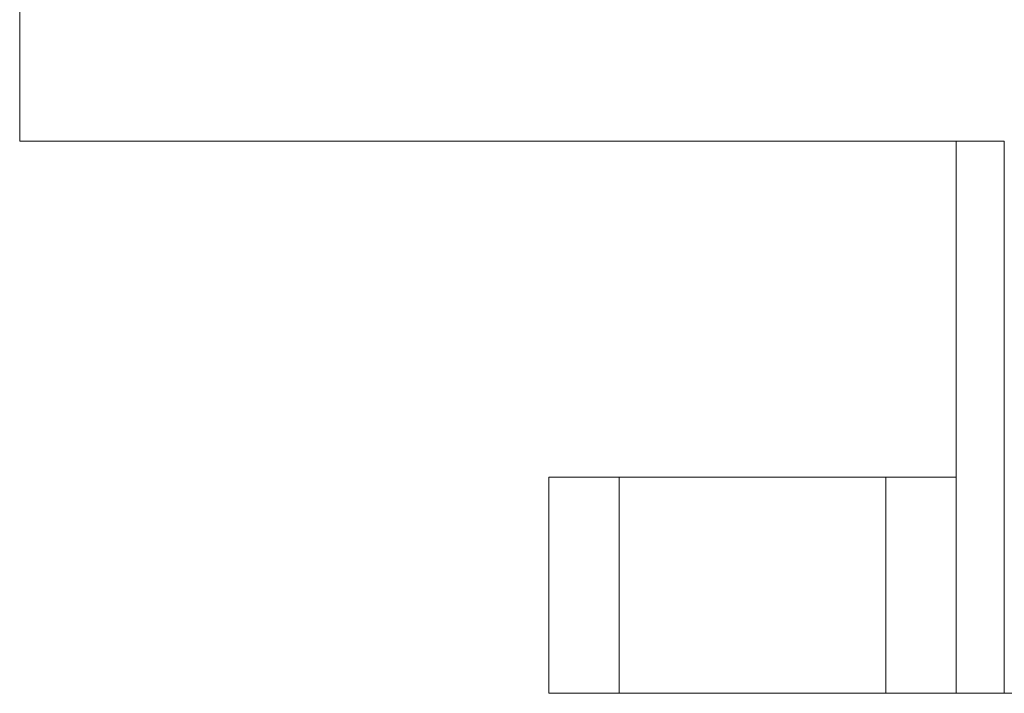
# Model space of a CAD drawing. Header units: inches. Extents: x 830 to 2171, y -969 to 167.
# Tile 10 of 27: x 1859.09 to 1863.19, y -740.59 to -737.78. Entities that reach past the tile are written whole.
import ezdxf

# ---------------------------------------------------------------- set-up
doc = ezdxf.new("R2010")
doc.units = ezdxf.units.IN
doc.header["$LTSCALE"] = 23.1
doc.header["$MEASUREMENT"] = 0
doc.layers.get('0').update_dxf_attribs({"lineweight": 18})

msp = doc.modelspace()

# ---------------------------------------------------------------- linework, layer by layer
at = {"color": 7, "linetype": 'Continuous', "lineweight": 0}
for p, q in [((1859.0899, -738.2874), (1859.0899, -712.3874)), ((1859.0899, -738.2874), (1863.1899, -738.2874)), ((1862.99, -740.5874), (1862.99, -738.2874)), ((1863.1899, -738.2874), (1863.1899, -740.5874)), ((1861.2934, -740.5874), (1861.2934, -739.6874)), ((1862.9905, -739.6874), (1861.2934, -739.6874)), ((1861.5863, -739.6874), (1861.5863, -740.5874)), ((1862.697, -740.5874), (1862.697, -739.6874)), ((1861.2934, -740.5874), (1957.8899, -740.5874))]:
    msp.add_line(p, q, dxfattribs=at)

doc.saveas('drawing.dxf')
